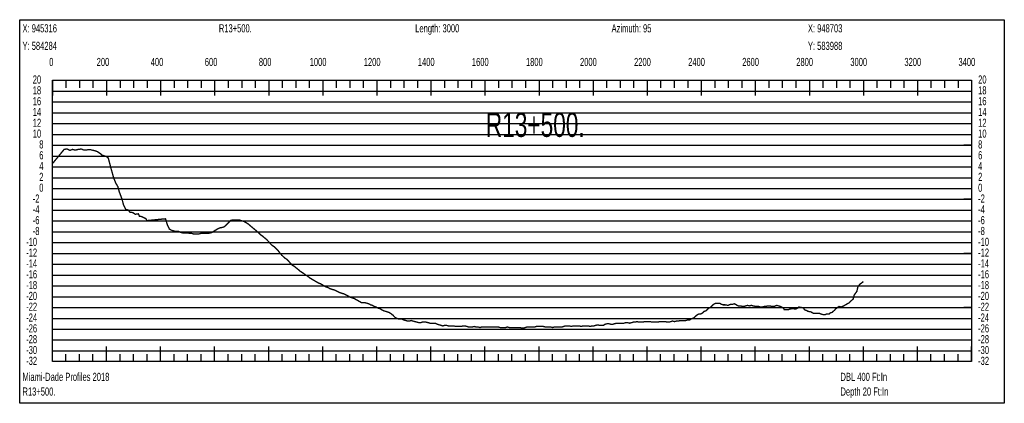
# Model space of a CAD drawing. Header units: inches. Extents: x 471865 to 538526, y 1054316 to 1102451.
# Tile 39 of 114: x 472007 to 475650, y 1078754 to 1080172. Entities that reach past the tile are written whole.
import ezdxf

# ---------------------------------------------------------------- set-up
doc = ezdxf.new("R2010")
doc.units = ezdxf.units.IN
doc.header["$MEASUREMENT"] = 0
for name, color, linetype in [('LABELS', 7, 'Continuous'), ('X_Gr1', 7, 'Continuous'), ('XSECTION', 7, 'Continuous')]:
    doc.layers.add(name, color=color, linetype=linetype)
doc.styles.get("Standard").update_dxf_attribs({"font": 'arial.ttf'})

msp = doc.modelspace()

# ---------------------------------------------------------------- linework, layer by layer
at = {"layer": 'X_Gr1', "color": 6, "linetype": 'Continuous', "lineweight": 18, "true_color": 0xff00ff, "transparency": 33554687, "const_width": 5}
msp.add_lwpolyline([(472128.3, 1079639.6), (472128.3, 1079639.6), (472171.6, 1079692.2), (472182, 1079693.9), (472192.9, 1079688.6), (472202.5, 1079692.2), (472212.9, 1079689.5), (472224.2, 1079692.2), (472235, 1079693.6), (472245.2, 1079689.5), (472256, 1079690.4), (472266.2, 1079691.7), (472276.8, 1079689.1), (472286.9, 1079686.8), (472294.4, 1079683.9), (472305.6, 1079676.5), (472312.5, 1079670.5), (472323.4, 1079667.4), (472329.7, 1079664.8), (472334.9, 1079660), (472345.3, 1079620.7), (472354.4, 1079588.4), (472362.2, 1079568.3), (472370.3, 1079554.4), (472375.3, 1079536.1), (472385.3, 1079509.5), (472391.1, 1079487.4), (472399.6, 1079470.5), (472409.5, 1079467.6), (472415.3, 1079459.4), (472424.9, 1079458.8), (472435.1, 1079452.4), (472446, 1079454.1), (472450.3, 1079444.8), (472457.8, 1079444), (472466.9, 1079439.6), (472473.5, 1079436.7), (472478.2, 1079429), (472484.7, 1079429.6), (472490.9, 1079430.2), (472497.2, 1079430.9), (472503.5, 1079431.5), (472509.9, 1079432.1), (472516.2, 1079432.7), (472522.5, 1079433.3), (472528.9, 1079433.9), (472535.2, 1079434.6), (472541.5, 1079434.9), (472546.6, 1079435.6), (472553.3, 1079413.6), (472560.9, 1079397.6), (472568, 1079393.6), (472574.3, 1079391.6), (472580.3, 1079389.6), (472586.9, 1079389.6), (472594.3, 1079389.6), (472602, 1079385.6), (472609.2, 1079383.6), (472615.4, 1079383.6), (472621.7, 1079383.6), (472628.7, 1079383.6), (472636.3, 1079381.6), (472643.5, 1079381.6), (472650.3, 1079379.6), (472656.8, 1079379.6), (472663.5, 1079379.6), (472670.2, 1079379.6), (472676.7, 1079381.6), (472683, 1079381.6), (472689.7, 1079381.6), (472697, 1079381.6), (472705, 1079381.6), (472712.8, 1079383.6), (472719.6, 1079385.6), (472725.6, 1079389.6), (472731.5, 1079393.6), (472738.4, 1079397.6), (472746.5, 1079401.6), (472755.1, 1079403.6), (472763.1, 1079405.6), (472769.8, 1079411.6), (472775.7, 1079417.6), (472781.7, 1079423.6), (472788.2, 1079429.6), (472795.3, 1079431.6), (472802.9, 1079431.6), (472810.5, 1079431.6), (472817.8, 1079431.6), (472824.6, 1079429.6), (472831, 1079427.6), (472837.5, 1079425.6), (472844.2, 1079421.6), (472851.2, 1079417.6), (472858.3, 1079411.6), (472865.3, 1079405.6), (472872.5, 1079399.6), (472879.7, 1079393.6), (472886.6, 1079387.6), (472893.3, 1079381.6), (472899.7, 1079375.6), (472905.9, 1079371.6), (472912.5, 1079365.6), (472920, 1079359.6), (472927.5, 1079351.6), (472934.4, 1079343.6), (472940.6, 1079337.6), (472946.9, 1079333.6), (472954, 1079327.6), (472961.8, 1079319.6), (472969.4, 1079309.6), (472976.2, 1079301.6), (472982.5, 1079295.6), (472989, 1079289.6), (472996, 1079285.6), (473003.2, 1079277.6), (473010.2, 1079269.6), (473016.7, 1079263.6), (473023.3, 1079259.6), (473030.6, 1079253.6), (473038.2, 1079247.6), (473045.1, 1079241.6), (473051.3, 1079237.6), (473057.8, 1079233.6), (473065, 1079227.6), (473072.4, 1079223.6), (473079.5, 1079217.6), (473086.2, 1079213.6), (473092.9, 1079209.6), (473099.7, 1079205.6), (473106.5, 1079201.6), (473113.4, 1079197.6), (473120, 1079195.6), (473126.5, 1079191.6), (473133.3, 1079187.6), (473140.5, 1079183.6), (473147.7, 1079181.6), (473154.2, 1079177.6), (473160.4, 1079175.6), (473166.8, 1079173.6), (473173.8, 1079171.6), (473181.6, 1079167.6), (473189.1, 1079163.6), (473195.4, 1079161.6), (473201.3, 1079159.6), (473208.1, 1079157.6), (473215.9, 1079153.6), (473223.5, 1079149.6), (473230.3, 1079145.6), (473236.8, 1079143.6), (473243.3, 1079141.6), (473250.4, 1079137.6), (473257.6, 1079133.6), (473264.7, 1079129.6), (473271.6, 1079125.6), (473278.2, 1079125.6), (473284.7, 1079125.6), (473291.3, 1079123.6), (473298.3, 1079121.6), (473305.3, 1079117.6), (473312.2, 1079115.6), (473319, 1079111.6), (473325.4, 1079109.6), (473332, 1079105.6), (473339, 1079103.6), (473346.3, 1079099.6), (473353.8, 1079095.6), (473360.6, 1079093.6), (473366.9, 1079091.6), (473373.1, 1079089.6), (473379.9, 1079085.6), (473387.6, 1079079.6), (473395.1, 1079071.6), (473401.8, 1079067.6), (473408, 1079065.6), (473414.2, 1079065.6), (473420.9, 1079065.6), (473428.2, 1079061.6), (473435.7, 1079059.6), (473442.7, 1079057.6), (473449.1, 1079057.6), (473455.3, 1079059.6), (473462, 1079057.6), (473469.5, 1079055.6), (473477.2, 1079053.6), (473484.2, 1079051.6), (473490.5, 1079051.6), (473496.5, 1079053.6), (473503.2, 1079053.6), (473510.8, 1079053.6), (473518.5, 1079051.6), (473525.5, 1079049.6), (473531.6, 1079049.6), (473537.9, 1079049.6), (473544.9, 1079049.6), (473552.4, 1079045.6), (473559.6, 1079043.6), (473566.1, 1079041.6), (473572.4, 1079039.6), (473579.3, 1079041.6), (473586.4, 1079041.6), (473593.4, 1079039.6), (473599.8, 1079039.6), (473606.1, 1079039.6), (473612.9, 1079039.6), (473620.4, 1079037.6), (473627.7, 1079037.6), (473634.3, 1079037.6), (473640.3, 1079037.6), (473646.7, 1079039.6), (473653.8, 1079039.6), (473661.7, 1079037.6), (473668.9, 1079035.6), (473675.1, 1079035.6), (473681.3, 1079035.6), (473688.2, 1079037.6), (473695.7, 1079035.6), (473703, 1079035.6), (473710, 1079033.6), (473716.6, 1079035.6), (473723, 1079035.6), (473729.9, 1079035.6), (473737.2, 1079035.6), (473744.4, 1079035.6), (473751.3, 1079035.6), (473757.6, 1079035.6), (473764.2, 1079035.6), (473771, 1079035.6), (473777.9, 1079035.6), (473784.7, 1079033.6), (473791.1, 1079033.6), (473797.8, 1079033.6), (473804.5, 1079033.6), (473811.2, 1079035.6), (473818.1, 1079033.6), (473824.9, 1079033.6), (473831.5, 1079033.6), (473837.9, 1079033.6), (473844.3, 1079033.6), (473850.6, 1079033.6), (473857.3, 1079033.6), (473864.7, 1079031.6), (473871.6, 1079031.6), (473877.7, 1079033.6), (473883.8, 1079035.6), (473890.7, 1079035.6), (473898.1, 1079035.6), (473905.1, 1079035.6), (473911.5, 1079035.6), (473917.9, 1079037.6), (473924.5, 1079037.6), (473931.6, 1079037.6), (473938.4, 1079037.6), (473944.9, 1079037.6), (473951.5, 1079035.6), (473958.6, 1079035.6), (473965.7, 1079035.6), (473972.2, 1079035.6), (473978.3, 1079033.6), (473984.9, 1079035.6), (473992.1, 1079035.6), (473999.8, 1079035.6), (474006.7, 1079035.6), (474012.9, 1079035.6), (474019.2, 1079037.6), (474026, 1079039.6), (474033.6, 1079039.6), (474041, 1079039.6), (474047.9, 1079037.6), (474054.2, 1079039.6), (474061, 1079039.6), (474068.4, 1079039.6), (474075.9, 1079039.6), (474085.8, 1079037.6), (474088.9, 1079039.6), (474095.2, 1079039.6), (474102.6, 1079039.6), (474110.4, 1079039.6), (474117.8, 1079037.6), (474124.4, 1079039.6), (474130.8, 1079039.6), (474137.8, 1079041.6), (474145.3, 1079043.6), (474152.8, 1079041.6), (474159.8, 1079041.6), (474166, 1079041.6), (474172.4, 1079045.6), (474179.6, 1079047.6), (474187.5, 1079047.6), (474194.8, 1079045.6), (474201, 1079045.6), (474207.4, 1079047.6), (474214.7, 1079049.6), (474222.1, 1079049.6), (474229, 1079049.6), (474235.2, 1079049.6), (474241.8, 1079049.6), (474249.2, 1079051.6), (474256.6, 1079051.6), (474263.7, 1079049.6), (474270.2, 1079051.6), (474276.7, 1079053.6), (474283.5, 1079053.6), (474290.8, 1079055.6), (474298.3, 1079053.6), (474305.4, 1079053.6), (474312.2, 1079053.6), (474318.7, 1079055.6), (474325.4, 1079055.6), (474332.4, 1079055.6), (474339.5, 1079055.6), (474346.7, 1079053.6), (474353.8, 1079053.6), (474360.6, 1079053.6), (474367.3, 1079053.6), (474374, 1079055.6), (474381, 1079055.6), (474388.1, 1079055.6), (474395.2, 1079055.6), (474402.3, 1079053.6), (474409, 1079053.6), (474415.6, 1079055.6), (474422.4, 1079057.6), (474429.6, 1079055.6), (474437.1, 1079057.6), (474444, 1079057.6), (474450.8, 1079059.6), (474457.6, 1079059.6), (474464.4, 1079059.6), (474471.2, 1079059.6), (474478, 1079061.6), (474485, 1079061.6), (474491.7, 1079065.6), (474501.7, 1079069.6), (474505.2, 1079073.6), (474512.2, 1079079.6), (474519.4, 1079083.6), (474526.4, 1079083.6), (474533, 1079087.6), (474539.7, 1079093.6), (474546.6, 1079095.6), (474554, 1079103.6), (474561.1, 1079107.6), (474567.7, 1079113.6), (474574.5, 1079119.6), (474581.9, 1079123.6), (474589.5, 1079123.6), (474596.5, 1079123.6), (474603.1, 1079119.6), (474609.8, 1079117.6), (474616.9, 1079117.6), (474628, 1079115.6), (474631.4, 1079117.6), (474637.9, 1079119.6), (474644.5, 1079119.6), (474651.1, 1079121.6), (474658.2, 1079117.6), (474665.5, 1079113.6), (474672.5, 1079113.6), (474682.3, 1079111.6), (474685.6, 1079111.6), (474692.5, 1079113.6), (474699.5, 1079115.6), (474706.5, 1079113.6), (474713.6, 1079115.6), (474720.4, 1079113.6), (474730.2, 1079111.6), (474733.7, 1079111.6), (474740.7, 1079111.6), (474747.9, 1079109.6), (474754.6, 1079109.6), (474761.3, 1079111.6), (474767.7, 1079111.6), (474774, 1079113.6), (474784.5, 1079113.6), (474788.1, 1079111.6), (474798.7, 1079111.6), (474802, 1079113.6), (474808.3, 1079115.6), (474814.6, 1079113.6), (474821.2, 1079111.6), (474832.3, 1079105.6), (474835.8, 1079099.6), (474842.3, 1079099.6), (474851.4, 1079099.6), (474854.7, 1079101.6), (474865.8, 1079103.6), (474869.4, 1079103.6), (474876.4, 1079101.6), (474885.9, 1079105.6), (474889.2, 1079109.6), (474899.9, 1079107.6), (474907, 1079105.6), (474910.4, 1079099.6), (474919.7, 1079095.6), (474922.9, 1079093.6), (474933.6, 1079091.6), (474937.4, 1079089.6), (474944.5, 1079085.6), (474953.8, 1079085.6), (474957, 1079085.6), (474967.5, 1079085.6), (474971.3, 1079083.6), (474978.6, 1079081.6), (474987.9, 1079081.6), (474991, 1079083.6), (475001.3, 1079083.6), (475005, 1079087.6), (475012.2, 1079089.6), (475021.5, 1079097.6), (475024.6, 1079101.6), (475034.7, 1079109.6), (475038.3, 1079111.6), (475045.4, 1079109.6), (475055.5, 1079113.6), (475058.8, 1079115.6), (475069.1, 1079121.6), (475076.3, 1079125.6), (475079.9, 1079129.6), (475090.7, 1079139.6), (475094.1, 1079153.6), (475104.2, 1079167.6), (475107.7, 1079183.6), (475115, 1079193.6), (475125.8, 1079201.6), (475128.3, 1079203.9)], dxfattribs=at)
at = {"layer": 'XSECTION', "color": 18, "linetype": 'Continuous', "true_color": 0x000000}
for points in [[(472007.1, 1080171.6), (475649.5, 1080171.6), (475649.5, 1078753.6), (472007.1, 1078753.6), (472007.1, 1080171.6)], [(472128.3, 1079947.6), (475528.3, 1079947.6), (475528.3, 1078907.6), (472128.3, 1078907.6), (472128.3, 1079947.6)], [(472128.3, 1079947.6), (472128.3, 1079891.2)], [(472128.3, 1079947.6), (472128.3, 1079891.2)], [(472128.3, 1079947.6), (472128.3, 1079919.6)], [(472128.3, 1079947.6), (472128.3, 1079919.6)], [(472178.3, 1079947.6), (472178.3, 1079919.6)], [(472228.3, 1079947.6), (472228.3, 1079919.6)], [(472278.3, 1079947.6), (472278.3, 1079919.6)], [(472328.3, 1079947.6), (472328.3, 1079891.2)], [(472328.3, 1079947.6), (472328.3, 1079919.6)], [(472378.3, 1079947.6), (472378.3, 1079919.6)], [(472428.3, 1079947.6), (472428.3, 1079919.6)], [(472478.3, 1079947.6), (472478.3, 1079919.6)], [(472528.3, 1079947.6), (472528.3, 1079891.2)], [(472528.3, 1079947.6), (472528.3, 1079919.6)], [(472578.3, 1079947.6), (472578.3, 1079919.6)], [(472628.3, 1079947.6), (472628.3, 1079919.6)], [(472678.3, 1079947.6), (472678.3, 1079919.6)], [(472728.3, 1079947.6), (472728.3, 1079891.2)], [(472728.3, 1079947.6), (472728.3, 1079919.6)], [(472778.3, 1079947.6), (472778.3, 1079919.6)], [(472828.3, 1079947.6), (472828.3, 1079919.6)], [(472878.3, 1079947.6), (472878.3, 1079919.6)], [(472928.3, 1079947.6), (472928.3, 1079891.2)], [(472928.3, 1079947.6), (472928.3, 1079919.6)], [(472978.3, 1079947.6), (472978.3, 1079919.6)], [(473028.3, 1079947.6), (473028.3, 1079919.6)], [(473078.3, 1079947.6), (473078.3, 1079919.6)], [(473128.3, 1079947.6), (473128.3, 1079891.2)], [(473128.3, 1079947.6), (473128.3, 1079919.6)], [(473178.3, 1079947.6), (473178.3, 1079919.6)], [(473228.3, 1079947.6), (473228.3, 1079919.6)], [(473278.3, 1079947.6), (473278.3, 1079919.6)], [(473328.3, 1079947.6), (473328.3, 1079891.2)], [(473328.3, 1079947.6), (473328.3, 1079919.6)], [(473378.3, 1079947.6), (473378.3, 1079919.6)], [(473428.3, 1079947.6), (473428.3, 1079919.6)], [(473478.3, 1079947.6), (473478.3, 1079919.6)], [(473528.3, 1079947.6), (473528.3, 1079891.2)], [(473528.3, 1079947.6), (473528.3, 1079919.6)], [(473578.3, 1079947.6), (473578.3, 1079919.6)], [(473628.3, 1079947.6), (473628.3, 1079919.6)], [(473678.3, 1079947.6), (473678.3, 1079919.6)], [(473728.3, 1079947.6), (473728.3, 1079891.2)], [(473728.3, 1079947.6), (473728.3, 1079919.6)], [(473778.3, 1079947.6), (473778.3, 1079919.6)], [(473828.3, 1079947.6), (473828.3, 1079919.6)], [(473878.3, 1079947.6), (473878.3, 1079919.6)], [(473928.3, 1079947.6), (473928.3, 1079891.2)], [(473928.3, 1079947.6), (473928.3, 1079919.6)], [(473978.3, 1079947.6), (473978.3, 1079919.6)], [(474028.3, 1079947.6), (474028.3, 1079919.6)], [(474078.3, 1079947.6), (474078.3, 1079919.6)], [(474128.3, 1079947.6), (474128.3, 1079891.2)], [(474128.3, 1079947.6), (474128.3, 1079919.6)], [(474178.3, 1079947.6), (474178.3, 1079919.6)], [(474228.3, 1079947.6), (474228.3, 1079919.6)], [(474278.3, 1079947.6), (474278.3, 1079919.6)], [(474328.3, 1079947.6), (474328.3, 1079891.2)], [(474328.3, 1079947.6), (474328.3, 1079919.6)], [(474378.3, 1079947.6), (474378.3, 1079919.6)], [(474428.3, 1079947.6), (474428.3, 1079919.6)], [(474478.3, 1079947.6), (474478.3, 1079919.6)], [(474528.3, 1079947.6), (474528.3, 1079891.2)], [(474528.3, 1079947.6), (474528.3, 1079919.6)], [(474578.3, 1079947.6), (474578.3, 1079919.6)], [(474628.3, 1079947.6), (474628.3, 1079919.6)], [(474678.3, 1079947.6), (474678.3, 1079919.6)], [(474728.3, 1079947.6), (474728.3, 1079891.2)], [(474728.3, 1079947.6), (474728.3, 1079919.6)], [(474778.3, 1079947.6), (474778.3, 1079919.6)], [(474828.3, 1079947.6), (474828.3, 1079919.6)], [(474878.3, 1079947.6), (474878.3, 1079919.6)], [(474928.3, 1079947.6), (474928.3, 1079891.2)], [(474928.3, 1079947.6), (474928.3, 1079919.6)], [(474978.3, 1079947.6), (474978.3, 1079919.6)], [(475028.3, 1079947.6), (475028.3, 1079919.6)], [(475078.3, 1079947.6), (475078.3, 1079919.6)], [(475128.3, 1079947.6), (475128.3, 1079891.2)], [(475128.3, 1079947.6), (475128.3, 1079919.6)], [(475178.3, 1079947.6), (475178.3, 1079919.6)], [(475228.3, 1079947.6), (475228.3, 1079919.6)], [(475278.3, 1079947.6), (475278.3, 1079919.6)], [(475328.3, 1079947.6), (475328.3, 1079891.2)], [(475328.3, 1079947.6), (475328.3, 1079919.6)], [(475378.3, 1079947.6), (475378.3, 1079919.6)], [(475428.3, 1079947.6), (475428.3, 1079919.6)], [(475478.3, 1079947.6), (475478.3, 1079919.6)], [(475528.3, 1079947.6), (475528.3, 1079891.2)], [(475528.3, 1079947.6), (475528.3, 1079919.6)], [(472128.3, 1079707.6), (472156.3, 1079707.6)], [(475528.3, 1079707.6), (475500.3, 1079707.6)], [(472128.3, 1079507.6), (472156.3, 1079507.6)], [(475528.3, 1079507.6), (475500.3, 1079507.6)], [(472128.3, 1079307.6), (472156.3, 1079307.6)], [(475528.3, 1079307.6), (475500.3, 1079307.6)], [(472128.3, 1079107.6), (472156.3, 1079107.6)], [(475528.3, 1079107.6), (475500.3, 1079107.6)], [(472128.3, 1078907.6), (472128.3, 1078964)], [(472128.3, 1078907.6), (472128.3, 1078964)], [(472328.3, 1078907.6), (472328.3, 1078964)], [(472528.3, 1078907.6), (472528.3, 1078964)], [(472728.3, 1078907.6), (472728.3, 1078964)], [(472928.3, 1078907.6), (472928.3, 1078964)], [(473128.3, 1078907.6), (473128.3, 1078964)], [(473328.3, 1078907.6), (473328.3, 1078964)], [(473528.3, 1078907.6), (473528.3, 1078964)], [(473728.3, 1078907.6), (473728.3, 1078964)], [(473928.3, 1078907.6), (473928.3, 1078964)], [(474128.3, 1078907.6), (474128.3, 1078964)], [(474328.3, 1078907.6), (474328.3, 1078964)], [(474528.3, 1078907.6), (474528.3, 1078964)], [(474728.3, 1078907.6), (474728.3, 1078964)], [(474928.3, 1078907.6), (474928.3, 1078964)], [(475128.3, 1078907.6), (475128.3, 1078964)], [(475328.3, 1078907.6), (475328.3, 1078964)], [(475528.3, 1078907.6), (475528.3, 1078964)], [(472128.3, 1078907.6), (472128.3, 1078935.6)], [(472128.3, 1078907.6), (472128.3, 1078935.6)], [(472178.3, 1078907.6), (472178.3, 1078935.6)], [(472228.3, 1078907.6), (472228.3, 1078935.6)], [(472278.3, 1078907.6), (472278.3, 1078935.6)], [(472328.3, 1078907.6), (472328.3, 1078935.6)], [(472378.3, 1078907.6), (472378.3, 1078935.6)], [(472428.3, 1078907.6), (472428.3, 1078935.6)], [(472478.3, 1078907.6), (472478.3, 1078935.6)], [(472528.3, 1078907.6), (472528.3, 1078935.6)], [(472578.3, 1078907.6), (472578.3, 1078935.6)], [(472628.3, 1078907.6), (472628.3, 1078935.6)], [(472678.3, 1078907.6), (472678.3, 1078935.6)], [(472728.3, 1078907.6), (472728.3, 1078935.6)], [(472778.3, 1078907.6), (472778.3, 1078935.6)], [(472828.3, 1078907.6), (472828.3, 1078935.6)], [(472878.3, 1078907.6), (472878.3, 1078935.6)], [(472928.3, 1078907.6), (472928.3, 1078935.6)], [(472978.3, 1078907.6), (472978.3, 1078935.6)], [(473028.3, 1078907.6), (473028.3, 1078935.6)], [(473078.3, 1078907.6), (473078.3, 1078935.6)], [(473128.3, 1078907.6), (473128.3, 1078935.6)], [(473178.3, 1078907.6), (473178.3, 1078935.6)], [(473228.3, 1078907.6), (473228.3, 1078935.6)], [(473278.3, 1078907.6), (473278.3, 1078935.6)], [(473328.3, 1078907.6), (473328.3, 1078935.6)], [(473378.3, 1078907.6), (473378.3, 1078935.6)], [(473428.3, 1078907.6), (473428.3, 1078935.6)], [(473478.3, 1078907.6), (473478.3, 1078935.6)], [(473528.3, 1078907.6), (473528.3, 1078935.6)], [(473578.3, 1078907.6), (473578.3, 1078935.6)], [(473628.3, 1078907.6), (473628.3, 1078935.6)], [(473678.3, 1078907.6), (473678.3, 1078935.6)], [(473728.3, 1078907.6), (473728.3, 1078935.6)], [(473778.3, 1078907.6), (473778.3, 1078935.6)], [(473828.3, 1078907.6), (473828.3, 1078935.6)], [(473878.3, 1078907.6), (473878.3, 1078935.6)], [(473928.3, 1078907.6), (473928.3, 1078935.6)], [(473978.3, 1078907.6), (473978.3, 1078935.6)], [(474028.3, 1078907.6), (474028.3, 1078935.6)], [(474078.3, 1078907.6), (474078.3, 1078935.6)], [(474128.3, 1078907.6), (474128.3, 1078935.6)], [(474178.3, 1078907.6), (474178.3, 1078935.6)], [(474228.3, 1078907.6), (474228.3, 1078935.6)], [(474278.3, 1078907.6), (474278.3, 1078935.6)], [(474328.3, 1078907.6), (474328.3, 1078935.6)], [(474378.3, 1078907.6), (474378.3, 1078935.6)], [(474428.3, 1078907.6), (474428.3, 1078935.6)], [(474478.3, 1078907.6), (474478.3, 1078935.6)], [(474528.3, 1078907.6), (474528.3, 1078935.6)], [(474578.3, 1078907.6), (474578.3, 1078935.6)], [(474628.3, 1078907.6), (474628.3, 1078935.6)], [(474678.3, 1078907.6), (474678.3, 1078935.6)], [(474728.3, 1078907.6), (474728.3, 1078935.6)], [(474778.3, 1078907.6), (474778.3, 1078935.6)], [(474828.3, 1078907.6), (474828.3, 1078935.6)], [(474878.3, 1078907.6), (474878.3, 1078935.6)], [(474928.3, 1078907.6), (474928.3, 1078935.6)], [(474978.3, 1078907.6), (474978.3, 1078935.6)], [(475028.3, 1078907.6), (475028.3, 1078935.6)], [(475078.3, 1078907.6), (475078.3, 1078935.6)], [(475128.3, 1078907.6), (475128.3, 1078935.6)], [(475178.3, 1078907.6), (475178.3, 1078935.6)], [(475228.3, 1078907.6), (475228.3, 1078935.6)], [(475278.3, 1078907.6), (475278.3, 1078935.6)], [(475328.3, 1078907.6), (475328.3, 1078935.6)], [(475378.3, 1078907.6), (475378.3, 1078935.6)], [(475428.3, 1078907.6), (475428.3, 1078935.6)], [(475478.3, 1078907.6), (475478.3, 1078935.6)], [(475528.3, 1078907.6), (475528.3, 1078935.6)]]:
    msp.add_lwpolyline(points, dxfattribs=at)
at = {"layer": 'XSECTION', "color": 18, "true_color": 0x000000}
for points in [[(472128.3, 1079907.6), (475528.3, 1079907.6)], [(472128.3, 1079867.6), (475528.3, 1079867.6)], [(472128.3, 1079827.6), (475528.3, 1079827.6)], [(472128.3, 1079787.6), (475528.3, 1079787.6)], [(472128.3, 1079747.6), (475528.3, 1079747.6)], [(472128.3, 1079707.6), (475528.3, 1079707.6)], [(472128.3, 1079667.6), (475528.3, 1079667.6)], [(472128.3, 1079627.6), (475528.3, 1079627.6)], [(472128.3, 1079587.6), (475528.3, 1079587.6)], [(472128.3, 1079547.6), (475528.3, 1079547.6)], [(472128.3, 1079507.6), (475528.3, 1079507.6)], [(472128.3, 1079467.6), (475528.3, 1079467.6)], [(472128.3, 1079427.6), (475528.3, 1079427.6)], [(472128.3, 1079387.6), (475528.3, 1079387.6)], [(472128.3, 1079347.6), (475528.3, 1079347.6)], [(472128.3, 1079307.6), (475528.3, 1079307.6)], [(472128.3, 1079267.6), (475528.3, 1079267.6)], [(472128.3, 1079227.6), (475528.3, 1079227.6)], [(472128.3, 1079187.6), (475528.3, 1079187.6)], [(472128.3, 1079147.6), (475528.3, 1079147.6)], [(472128.3, 1079107.6), (475528.3, 1079107.6)], [(472128.3, 1079067.6), (475528.3, 1079067.6)], [(472128.3, 1079027.6), (475528.3, 1079027.6)], [(472128.3, 1078987.6), (475528.3, 1078987.6)], [(472128.3, 1078947.6), (475528.3, 1078947.6)]]:
    msp.add_lwpolyline(points, dxfattribs=at)

# ---------------------------------------------------------------- texts
at = {"layer": 'LABELS', "color": 18, "true_color": 0x000000, "width": 0.666667}
for s, height, p in [('X: 945316', 30, (472017.5, 1080124.8)), ('R13+500.', 30, (472743.9, 1080124.8)), ('Length: 3000', 30, (473470.3, 1080124.8)), ('Azimuth: 95', 30, (474196.7, 1080124.8)), ('X: 948703', 30, (474923.1, 1080124.8)), ('Y: 584284', 30, (472017.5, 1080060)), ('Y: 583988', 30, (474923.1, 1080060)), ('0', 30, (472116.3, 1080000.4)), ('0', 30, (472116.3, 1080000.4)), ('200', 30, (472291.9, 1080000.4)), ('400', 30, (472491.9, 1080000.4)), ('600', 30, (472691.9, 1080000.4)), ('800', 30, (472891.9, 1080000.4)), ('1000', 30, (473079.9, 1080000.4)), ('1200', 30, (473279.9, 1080000.4)), ('1400', 30, (473479.9, 1080000.4)), ('1600', 30, (473679.9, 1080000.4)), ('1800', 30, (473879.9, 1080000.4)), ('2000', 30, (474079.9, 1080000.4)), ('2200', 30, (474279.9, 1080000.4)), ('2400', 30, (474479.9, 1080000.4)), ('2600', 30, (474679.9, 1080000.4)), ('2800', 30, (474879.9, 1080000.4)), ('3000', 30, (475079.9, 1080000.4)), ('3200', 30, (475279.9, 1080000.4)), ('3400', 30, (475479.9, 1080000.4)), ('20', 30, (472055.5, 1079935.6)), ('20', 30, (475552.7, 1079935.6)), ('18', 30, (472055.5, 1079895.6)), ('18', 30, (475552.7, 1079895.6)), ('16', 30, (472055.5, 1079855.6)), ('16', 30, (475552.7, 1079855.6)), ('14', 30, (472055.5, 1079815.6)), ('R13+500.', 90, (473731.5, 1079738.4)), ('14', 30, (475552.7, 1079815.6)), ('12', 30, (472055.5, 1079775.6)), ('12', 30, (475552.7, 1079775.6)), ('10', 30, (472055.5, 1079735.6)), ('10', 30, (475552.7, 1079735.6)), ('8', 30, (472079.5, 1079695.6)), ('8', 30, (475552.7, 1079695.6)), ('6', 30, (472079.5, 1079655.6)), ('6', 30, (475552.7, 1079655.6)), ('4', 30, (472079.5, 1079615.6)), ('4', 30, (475552.7, 1079615.6)), ('2', 30, (472079.5, 1079575.6)), ('2', 30, (475552.7, 1079575.6)), ('0', 30, (472079.5, 1079535.6)), ('0', 30, (475552.7, 1079535.6)), ('-2', 30, (472055.5, 1079495.6)), ('-2', 30, (475552.7, 1079495.6)), ('-4', 30, (472055.5, 1079455.6)), ('-4', 30, (475552.7, 1079455.6)), ('-6', 30, (472055.5, 1079415.6)), ('-6', 30, (475552.7, 1079415.6)), ('-8', 30, (472055.5, 1079375.6)), ('-8', 30, (475552.7, 1079375.6)), ('-10', 30, (472031.1, 1079335.6)), ('-10', 30, (475552.7, 1079335.6)), ('-12', 30, (472031.1, 1079295.6)), ('-12', 30, (475552.7, 1079295.6)), ('-14', 30, (472031.1, 1079255.6)), ('-14', 30, (475552.7, 1079255.6)), ('-16', 30, (472031.1, 1079215.6)), ('-16', 30, (475552.7, 1079215.6)), ('-18', 30, (472031.1, 1079175.6)), ('-18', 30, (475552.7, 1079175.6)), ('-20', 30, (472031.1, 1079135.6)), ('-20', 30, (475552.7, 1079135.6)), ('-22', 30, (472031.1, 1079095.6)), ('-22', 30, (475552.7, 1079095.6)), ('-24', 30, (472031.1, 1079055.6)), ('-24', 30, (475552.7, 1079055.6)), ('-26', 30, (472031.1, 1079015.6)), ('-26', 30, (475552.7, 1079015.6)), ('-28', 30, (472031.1, 1078975.6)), ('-28', 30, (475552.7, 1078975.6)), ('-30', 30, (472031.1, 1078935.6)), ('-30', 30, (475552.7, 1078935.6)), ('-32', 30, (472031.1, 1078895.6)), ('-32', 30, (475552.7, 1078895.6)), ('Miami-Dade Profiles 2018', 30, (472017.5, 1078836.4)), ('DBL 400 Ft:In', 30, (475043.5, 1078836.4)), ('R13+500.', 30, (472017.5, 1078782)), ('Depth 20 Ft:In', 30, (475043.5, 1078782))]:
    msp.add_text(s, height=height, dxfattribs=at).set_placement(p)

doc.saveas('drawing.dxf')
